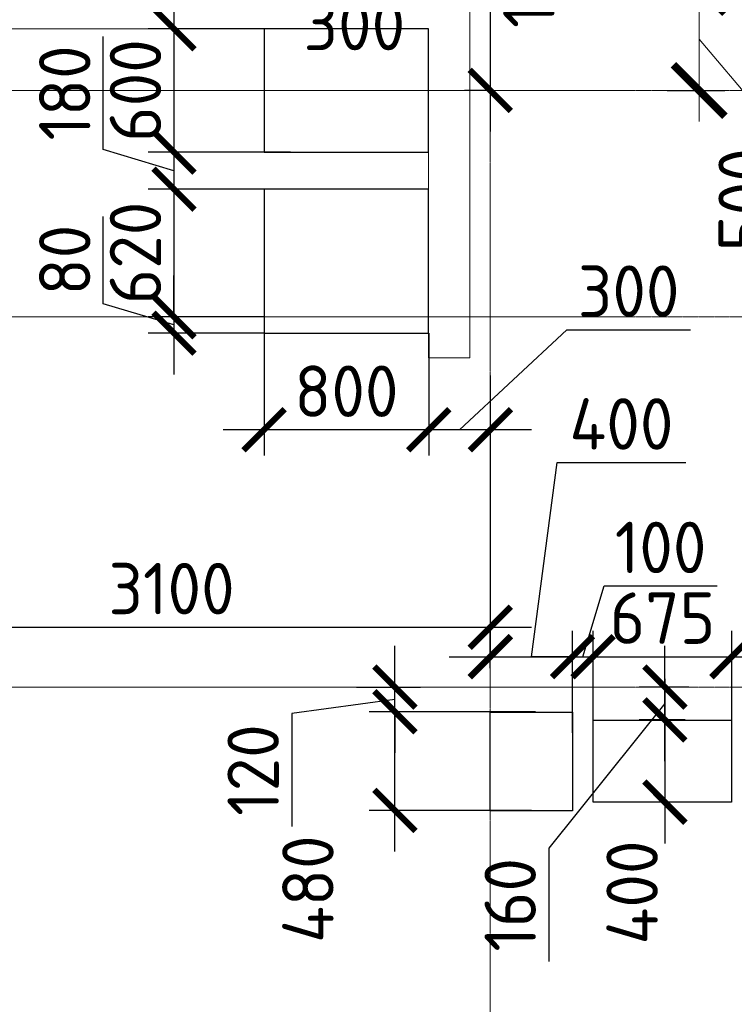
# Model space of a CAD drawing. Header units: millimetres. Extents: x -42044588 to 856694, y -806701 to 941911.
# Tile 79 of 256: x -171107 to -167631, y -379836 to -375049. Entities that reach past the tile are written whole.
import ezdxf

# ---------------------------------------------------------------- set-up
doc = ezdxf.new("R2010")
doc.units = ezdxf.units.MM
for name, pattern in [('______5', [1100, 800, -100, 100, -100]), ('DASHED', [7, 5, -2, 0]), ('осевая', [50.8, 31.75, -6.35, 6.35, -6.35])]:
    doc.linetypes.add(name, pattern=pattern)
for name, color, linetype, lineweight in [('907Сл Осевые', 1, 'Continuous', 0), ('RAZMER', 100, 'Continuous', 15), ('RAZMER @ 100', 100, 'Continuous', 15), ('Оси', 40, '______5', 18), ('Перекрытие ж_бетон', 1, 'Continuous', 30), ('РАЗМЕРЫ', 1, 'Continuous', 9), ('СТЕНЫ', 3, 'Continuous', 30)]:
    doc.layers.add(name, color=color, linetype=linetype, lineweight=lineweight)
doc.styles.add('GOST-2.304_Type-B', font='GOST_Common.ttf')
doc.styles.add('ГОСТ', font='GOST_Common.ttf')
doc.dimstyles.new('ГОСТ', dxfattribs={"dimscale": 0, "dimtxt": 2.5, "dimasz": 2.5, "dimexe": 1.25, "dimexo": 0.625, "dimtad": 1, "dimdec": 0, "dimtxsty": 'ГОСТ', "dimblk": 'ARCHTICK', "dimcen": 2.5, "dimdle": 1.5, "dimclrd": 256, "dimclre": 256, "dimclrt": 256, "dimadec": 0, "dimazin": 0, "dimtfac": 1, "dimtdec": 0, "dimtmove": 1, "dimatfit": 3, "dimfxl": 0, "dimlwd": -1, "dimarcsym": 0})
doc.dimstyles.new('СПДС', dxfattribs={"dimscale": 100, "dimtxt": 2.5, "dimasz": 2, "dimexe": 1.25, "dimexo": 0, "dimtad": 1, "dimdec": 0, "dimrnd": 5, "dimtxsty": 'GOST-2.304_Type-B', "dimblk": 'ARCHTICK', "dimcen": 2.5, "dimdle": 2, "dimclrd": 1, "dimclre": 1, "dimclrt": 1, "dimadec": 0, "dimazin": 2, "dimtfac": 0.75, "dimtdec": 0, "dimtmove": 1, "dimatfit": 3, "dimfxl": 0, "dimtolj": 1, "dimarcsym": 0})

# ---------------------------------------------------------------- blocks, each defined once
blk = doc.blocks.new('оси блок 2')
at = {"layer": 'Оси', "color": 16, "linetype": 'осевая', "lineweight": 0, "ltscale": 0.25, "transparency": 33554687}
for p, q in [((-58604.7, -322543), (-58604.7, -347914.1)), ((-89822.3, -332401.3), (-37238.5, -332401.3)), ((-89822.3, -333501.3), (-37238.5, -333501.3)), ((-89822.3, -335301.3), (-37238.5, -335301.3))]:
    blk.add_line(p, q, dxfattribs=at)
blk = doc.blocks.new('подложка стн 1-го этажа')
at = {"layer": 'СТЕНЫ', "color": 252, "linetype": 'DASHED', "lineweight": 0, "ltscale": 0.5, "true_color": 0x939598, "transparency": 33554687}
for p, q in [((35043.8, 18711.8, -200), (35043.8, 26111.8, -200)), ((34843.8, 20311.8, -200), (32243.8, 20311.8, -200)), ((34743.8, 20311.8, -200), (34743.8, 20311.8, -200)), ((34843.8, 18711.8, -200), (34843.8, 20311.8, -200)), ((35043.8, 18711.8, -200), (34843.8, 18711.8, -200)), ((35043.8, 18711.8, -200), (35043.8, 18711.8, -200))]:
    blk.add_line(p, q, dxfattribs=at)
blk = doc.blocks.new('_ArchTick')
at = {"color": 0, "linetype": 'ByBlock', "const_width": 0.15}
blk.add_lwpolyline([(-0.5, -0.5), (0.5, 0.5)], dxfattribs=at)
blk = doc.blocks.new('*D974')
at = {"layer": 'DEFPOINTS', "color": 0, "transparency": 16777216}
for p in [(-171918, -376791.1), (-168818.2, -377068.6), (-168818.2, -378002.6)]:
    blk.add_point(p, dxfattribs=at)
at = {"layer": 'РАЗМЕРЫ', "color": 1, "lineweight": -2, "transparency": 16777216}
for p, q in [((-171918, -376791.1), (-171918, -378127.6)), ((-168818.2, -377068.6), (-168818.2, -378127.6)), ((-172118, -378002.6), (-168618.2, -378002.6))]:
    blk.add_line(p, q, dxfattribs=at)
at = {"layer": 'РАЗМЕРЫ', "color": 1, "lineweight": -2, "transparency": 16777216, "xscale": 200, "yscale": 200, "zscale": 200, "rotation": 180}
blk.add_blockref('_ArchTick', (-171918, -378002.6), dxfattribs=at)
at = {"layer": 'РАЗМЕРЫ', "color": 1, "lineweight": -2, "transparency": 16777216, "xscale": 200, "yscale": 200, "zscale": 200}
blk.add_blockref('_ArchTick', (-168818.2, -378002.6), dxfattribs=at)
at = {"layer": 'РАЗМЕРЫ', "color": 1, "lineweight": 0, "transparency": 16777216, "insert": (-170368.1, -377815.1), "char_height": 250, "attachment_point": 5, "style": 'GOST-2.304_Type-B'}
blk.add_mtext('\\A1;3100', dxfattribs=at)
blk = doc.blocks.new('*D3978')
at = {"layer": 'DEFPOINTS', "color": 0, "transparency": 16777216}
for p in [(-168766.3, -374893.3), (-167802.4, -374893.3), (-168021.1, -375393.3)]:
    blk.add_point(p, dxfattribs=at)
at = {"layer": 'RAZMER', "transparency": 16777216}
for p, q in [((-167802.4, -375543.3), (-167802.4, -374743.3)), ((-167802.4, -375143.3), (-167396.1, -375623.9)), ((-167396.1, -375623.9), (-167396.1, -376223.9))]:
    blk.add_line(p, q, dxfattribs=at)
at = {"layer": 'RAZMER', "lineweight": -2, "transparency": 16777216}
for p, q in [((-168703.8, -374893.3), (-167677.4, -374893.3)), ((-167958.6, -375393.3), (-167677.4, -375393.3))]:
    blk.add_line(p, q, dxfattribs=at)
at = {"layer": 'RAZMER', "transparency": 16777216, "xscale": 250, "yscale": 250, "zscale": 250}
for p, rotation in [((-167802.4, -374893.3), 90), ((-167802.4, -375393.3), 270)]:
    blk.add_blockref('_ArchTick', p, dxfattribs=dict(at, rotation=rotation))
at = {"layer": 'RAZMER', "lineweight": 0, "transparency": 16777216, "insert": (-167583.6, -375923.9), "char_height": 250, "attachment_point": 5, "rotation": 90, "style": 'ГОСТ', "bg_fill": 3, "box_fill_scale": 1.1, "bg_fill_color": 256, "bg_fill_true_color": 13158600, "bg_fill_transparency": 0}
blk.add_mtext('500', dxfattribs=at)
blk = doc.blocks.new('*D3804')
at = {"layer": 'DEFPOINTS', "color": 0, "transparency": 16777216}
for p in [(-169282.1, -378413.3), (-168598.5, -378413.3), (-168617.9, -378893.3)]:
    blk.add_point(p, dxfattribs=at)
at = {"layer": 'РАЗМЕРЫ', "color": 1, "lineweight": -2, "transparency": 16777216}
for p, q in [((-169282.1, -379093.3), (-169282.1, -378213.3)), ((-168598.5, -378413.3), (-169407.1, -378413.3)), ((-168617.9, -378893.3), (-169407.1, -378893.3))]:
    blk.add_line(p, q, dxfattribs=at)
at = {"layer": 'РАЗМЕРЫ', "color": 1, "lineweight": -2, "transparency": 16777216, "xscale": 200, "yscale": 200, "zscale": 200}
for p, rotation in [((-169282.1, -378413.3), 90), ((-169282.1, -378893.3), 270)]:
    blk.add_blockref('_ArchTick', p, dxfattribs=dict(at, rotation=rotation))
at = {"layer": 'РАЗМЕРЫ', "color": 1, "lineweight": 0, "transparency": 16777216, "insert": (-169704.8, -379276), "char_height": 250, "attachment_point": 5, "rotation": 90, "style": 'GOST-2.304_Type-B'}
blk.add_mtext('\\A1;480', dxfattribs=at)
blk = doc.blocks.new('*D3805')
at = {"layer": 'DEFPOINTS', "color": 0, "transparency": 16777216}
for p in [(-168417.9, -378145.9), (-168817.9, -378201), (-168417.9, -378515.7)]:
    blk.add_point(p, dxfattribs=at)
at = {"layer": 'РАЗМЕРЫ', "color": 1, "lineweight": -2, "transparency": 16777216}
for p, q in [((-168617.9, -378145.9), (-168492.6, -377201.9)), ((-168492.6, -377201.9), (-167867.6, -377201.9)), ((-168817.9, -378201), (-168817.9, -378020.9)), ((-168417.9, -378515.7), (-168417.9, -378020.9)), ((-169017.9, -378145.9), (-168217.9, -378145.9))]:
    blk.add_line(p, q, dxfattribs=at)
at = {"layer": 'РАЗМЕРЫ', "color": 1, "lineweight": -2, "transparency": 16777216, "xscale": 200, "yscale": 200, "zscale": 200, "rotation": 180}
blk.add_blockref('_ArchTick', (-168817.9, -378145.9), dxfattribs=at)
at = {"layer": 'РАЗМЕРЫ', "color": 1, "lineweight": -2, "transparency": 16777216, "xscale": 200, "yscale": 200, "zscale": 200}
blk.add_blockref('_ArchTick', (-168417.9, -378145.9), dxfattribs=at)
at = {"layer": 'РАЗМЕРЫ', "color": 1, "lineweight": 0, "transparency": 16777216, "insert": (-168180.1, -377014.4), "char_height": 250, "attachment_point": 5, "style": 'GOST-2.304_Type-B'}
blk.add_mtext('\\A1;400', dxfattribs=at)
blk = doc.blocks.new('*D3831')
at = {"layer": 'DEFPOINTS', "color": 0, "transparency": 16777216}
for p in [(-169469.3, -378293.3), (-169282.1, -378293.3), (-168598.5, -378413.3)]:
    blk.add_point(p, dxfattribs=at)
at = {"layer": 'РАЗМЕРЫ', "color": 1, "lineweight": -2, "transparency": 16777216}
for p, q in [((-169282.1, -378293.3), (-169282.1, -378093.3)), ((-169469.3, -378293.3), (-169157.1, -378293.3)), ((-169282.1, -378413.3), (-169282.1, -378293.3)), ((-169282.1, -378413.3), (-169282.1, -378293.3)), ((-169282.1, -378353.3), (-169783.9, -378422.1)), ((-169783.9, -378422.1), (-169783.9, -378972.1)), ((-168598.5, -378413.3), (-169407.1, -378413.3)), ((-169282.1, -378413.3), (-169282.1, -378613.3))]:
    blk.add_line(p, q, dxfattribs=at)
at = {"layer": 'РАЗМЕРЫ', "color": 1, "lineweight": -2, "transparency": 16777216, "xscale": 200, "yscale": 200, "zscale": 200}
for p, rotation in [((-169282.1, -378293.3), 270), ((-169282.1, -378413.3), 90)]:
    blk.add_blockref('_ArchTick', p, dxfattribs=dict(at, rotation=rotation))
at = {"layer": 'РАЗМЕРЫ', "color": 1, "lineweight": 0, "transparency": 16777216, "insert": (-169971.4, -378697.1), "char_height": 250, "attachment_point": 5, "rotation": 90, "style": 'GOST-2.304_Type-B'}
blk.add_mtext('\\A1;120', dxfattribs=at)
blk = doc.blocks.new('*D3870')
at = {"layer": 'DEFPOINTS', "color": 0, "transparency": 16777216}
for p in [(-168317.8, -378145.9), (-168317.8, -378453.3), (-168417.9, -378515.7)]:
    blk.add_point(p, dxfattribs=at)
at = {"layer": 'РАЗМЕРЫ', "color": 1, "lineweight": -2, "transparency": 16777216}
for p, q in [((-168367.9, -378145.9), (-168264.7, -377802.2)), ((-168264.7, -377802.2), (-167714.7, -377802.2)), ((-168417.9, -378515.7), (-168417.9, -378020.9)), ((-168317.8, -378453.3), (-168317.8, -378020.9)), ((-168417.9, -378145.9), (-168617.9, -378145.9)), ((-168417.9, -378145.9), (-168317.8, -378145.9)), ((-168417.9, -378145.9), (-168317.8, -378145.9)), ((-168317.8, -378145.9), (-168117.8, -378145.9))]:
    blk.add_line(p, q, dxfattribs=at)
at = {"layer": 'РАЗМЕРЫ', "color": 1, "lineweight": -2, "transparency": 16777216, "xscale": 200, "yscale": 200, "zscale": 200}
blk.add_blockref('_ArchTick', (-168417.9, -378145.9), dxfattribs=at)
at = {"layer": 'РАЗМЕРЫ', "color": 1, "lineweight": -2, "transparency": 16777216, "xscale": 200, "yscale": 200, "zscale": 200, "rotation": 180}
blk.add_blockref('_ArchTick', (-168317.8, -378145.9), dxfattribs=at)
at = {"layer": 'РАЗМЕРЫ', "color": 1, "lineweight": 0, "transparency": 16777216, "insert": (-167989.7, -377614.7), "char_height": 250, "attachment_point": 5, "style": 'GOST-2.304_Type-B'}
blk.add_mtext('\\A1;100', dxfattribs=at)
blk = doc.blocks.new('*D3871')
at = {"layer": 'DEFPOINTS', "color": 0, "transparency": 16777216}
for p in [(-167642.8, -378145.9), (-168317.8, -378453.3), (-167642.8, -378453.3)]:
    blk.add_point(p, dxfattribs=at)
at = {"layer": 'РАЗМЕРЫ', "color": 1, "lineweight": -2, "transparency": 16777216}
for p, q in [((-168317.8, -378453.3), (-168317.8, -378020.9)), ((-167642.8, -378453.3), (-167642.8, -378020.9)), ((-168517.8, -378145.9), (-167442.8, -378145.9))]:
    blk.add_line(p, q, dxfattribs=at)
at = {"layer": 'РАЗМЕРЫ', "color": 1, "lineweight": -2, "transparency": 16777216, "xscale": 200, "yscale": 200, "zscale": 200, "rotation": 180}
blk.add_blockref('_ArchTick', (-168317.8, -378145.9), dxfattribs=at)
at = {"layer": 'РАЗМЕРЫ', "color": 1, "lineweight": -2, "transparency": 16777216, "xscale": 200, "yscale": 200, "zscale": 200}
blk.add_blockref('_ArchTick', (-167642.8, -378145.9), dxfattribs=at)
at = {"layer": 'РАЗМЕРЫ', "color": 1, "lineweight": 0, "transparency": 16777216, "insert": (-167980.3, -377958.4), "char_height": 250, "attachment_point": 5, "style": 'GOST-2.304_Type-B'}
blk.add_mtext('\\A1;675', dxfattribs=at)
blk = doc.blocks.new('*D3872')
at = {"layer": 'DEFPOINTS', "color": 0, "transparency": 16777216}
for p in [(-166768.1, -378145.9), (-167642.8, -378453.3), (-166768.1, -378643.3)]:
    blk.add_point(p, dxfattribs=at)
at = {"layer": 'РАЗМЕРЫ', "color": 1, "lineweight": -2, "transparency": 16777216}
for p, q in [((-167642.8, -378453.3), (-167642.8, -378020.9)), ((-166768.1, -378643.3), (-166768.1, -378020.9)), ((-167842.8, -378145.9), (-166568.1, -378145.9))]:
    blk.add_line(p, q, dxfattribs=at)
at = {"layer": 'РАЗМЕРЫ', "color": 1, "lineweight": -2, "transparency": 16777216, "xscale": 200, "yscale": 200, "zscale": 200, "rotation": 180}
blk.add_blockref('_ArchTick', (-167642.8, -378145.9), dxfattribs=at)
at = {"layer": 'РАЗМЕРЫ', "color": 1, "lineweight": -2, "transparency": 16777216, "xscale": 200, "yscale": 200, "zscale": 200}
blk.add_blockref('_ArchTick', (-166768.1, -378145.9), dxfattribs=at)
at = {"layer": 'РАЗМЕРЫ', "color": 1, "lineweight": 0, "transparency": 16777216, "insert": (-167205.4, -377958.4), "char_height": 250, "attachment_point": 5, "style": 'GOST-2.304_Type-B'}
blk.add_mtext('\\A1;875', dxfattribs=at)
blk = doc.blocks.new('*D3874')
at = {"layer": 'DEFPOINTS', "color": 0, "transparency": 16777216}
for p in [(-167877.8, -378453.3), (-167968.8, -378853.3), (-167826.2, -378853.3)]:
    blk.add_point(p, dxfattribs=at)
at = {"layer": 'РАЗМЕРЫ', "color": 1, "lineweight": -2, "transparency": 16777216}
for p, q in [((-167968.8, -378253.3), (-167968.8, -379053.3)), ((-167877.8, -378453.3), (-168093.8, -378453.3)), ((-167826.2, -378853.3), (-168093.8, -378853.3))]:
    blk.add_line(p, q, dxfattribs=at)
at = {"layer": 'РАЗМЕРЫ', "color": 1, "lineweight": -2, "transparency": 16777216, "xscale": 200, "yscale": 200, "zscale": 200}
for p, rotation in [((-167968.8, -378453.3), 90), ((-167968.8, -378853.3), 270)]:
    blk.add_blockref('_ArchTick', p, dxfattribs=dict(at, rotation=rotation))
at = {"layer": 'РАЗМЕРЫ', "color": 1, "lineweight": 0, "transparency": 16777216, "insert": (-168128.4, -379292.2), "char_height": 250, "attachment_point": 5, "rotation": 90, "style": 'GOST-2.304_Type-B'}
blk.add_mtext('\\A1;400', dxfattribs=at)
blk = doc.blocks.new('*D3967')
at = {"layer": 'DEFPOINTS', "color": 0, "transparency": 16777216}
for p in [(-167968.8, -378293.3), (-167853.2, -378293.3), (-167869.5, -378453.3)]:
    blk.add_point(p, dxfattribs=at)
at = {"layer": 'РАЗМЕРЫ', "color": 1, "lineweight": -2, "transparency": 16777216}
for p, q in [((-167968.8, -378653.3), (-167968.8, -378093.3)), ((-167853.2, -378293.3), (-168093.8, -378293.3)), ((-167968.8, -378373.3), (-168533.5, -379077.1)), ((-167869.5, -378453.3), (-168093.8, -378453.3)), ((-168533.5, -379077.1), (-168533.5, -379627.1))]:
    blk.add_line(p, q, dxfattribs=at)
at = {"layer": 'РАЗМЕРЫ', "color": 1, "lineweight": -2, "transparency": 16777216, "xscale": 200, "yscale": 200, "zscale": 200}
for p, rotation in [((-167968.8, -378293.3), 90), ((-167968.8, -378453.3), 270)]:
    blk.add_blockref('_ArchTick', p, dxfattribs=dict(at, rotation=rotation))
at = {"layer": 'РАЗМЕРЫ', "color": 1, "lineweight": 0, "transparency": 16777216, "insert": (-168721, -379352.1), "char_height": 250, "attachment_point": 5, "rotation": 90, "style": 'GOST-2.304_Type-B'}
blk.add_mtext('\\A1;160', dxfattribs=at)
blk = doc.blocks.new('*D3912')
at = {"layer": 'DEFPOINTS', "color": 0, "transparency": 16777216}
for p in [(-169917.7, -375093.3), (-170356.4, -375693.4), (-169789.5, -375693.4)]:
    blk.add_point(p, dxfattribs=at)
at = {"layer": 'РАЗМЕРЫ', "color": 1, "lineweight": -2, "transparency": 16777216}
for p, q in [((-170356.4, -374893.3), (-170356.4, -375893.4)), ((-169917.7, -375093.3), (-170481.4, -375093.3)), ((-169789.5, -375693.4), (-170481.4, -375693.4))]:
    blk.add_line(p, q, dxfattribs=at)
at = {"layer": 'РАЗМЕРЫ', "color": 1, "lineweight": -2, "transparency": 16777216, "xscale": 200, "yscale": 200, "zscale": 200}
for p, rotation in [((-170356.4, -375093.3), 90), ((-170356.4, -375693.4), 270)]:
    blk.add_blockref('_ArchTick', p, dxfattribs=dict(at, rotation=rotation))
at = {"layer": 'РАЗМЕРЫ', "color": 1, "lineweight": 0, "transparency": 16777216, "insert": (-170543.9, -375393.4), "char_height": 250, "attachment_point": 5, "rotation": 90, "style": 'GOST-2.304_Type-B'}
blk.add_mtext('\\A1;600', dxfattribs=at)
blk = doc.blocks.new('*D3913')
at = {"layer": 'DEFPOINTS', "color": 0, "transparency": 16777216}
for p in [(-169917.7, -375693.4), (-170356.4, -375873.3), (-169917.7, -375873.3)]:
    blk.add_point(p, dxfattribs=at)
at = {"layer": 'РАЗМЕРЫ', "color": 1, "lineweight": -2, "transparency": 16777216}
for p, q in [((-170700.2, -375680.2), (-170700.2, -375130.2)), ((-170356.4, -375493.4), (-170356.4, -376073.3)), ((-170356.4, -375783.4), (-170700.2, -375680.2)), ((-169917.7, -375693.4), (-170481.4, -375693.4)), ((-169917.7, -375873.3), (-170481.4, -375873.3))]:
    blk.add_line(p, q, dxfattribs=at)
at = {"layer": 'РАЗМЕРЫ', "color": 1, "lineweight": -2, "transparency": 16777216, "xscale": 200, "yscale": 200, "zscale": 200}
for p, rotation in [((-170356.4, -375693.4), 90), ((-170356.4, -375873.3), 270)]:
    blk.add_blockref('_ArchTick', p, dxfattribs=dict(at, rotation=rotation))
at = {"layer": 'РАЗМЕРЫ', "color": 1, "lineweight": 0, "transparency": 16777216, "insert": (-170887.7, -375405.2), "char_height": 250, "attachment_point": 5, "rotation": 90, "style": 'GOST-2.304_Type-B'}
blk.add_mtext('\\A1;180', dxfattribs=at)
blk = doc.blocks.new('*D3974')
at = {"layer": 'DEFPOINTS', "color": 0, "transparency": 16777216}
for p in [(-169917.7, -375873.3), (-170356.4, -376493.3), (-169917.7, -376493.3)]:
    blk.add_point(p, dxfattribs=at)
at = {"layer": 'РАЗМЕРЫ', "color": 1, "lineweight": -2, "transparency": 16777216}
for p, q in [((-170356.4, -375673.3), (-170356.4, -376693.3)), ((-169917.7, -375873.3), (-170481.4, -375873.3)), ((-169917.7, -376493.3), (-170481.4, -376493.3))]:
    blk.add_line(p, q, dxfattribs=at)
at = {"layer": 'РАЗМЕРЫ', "color": 1, "lineweight": -2, "transparency": 16777216, "xscale": 200, "yscale": 200, "zscale": 200}
for p, rotation in [((-170356.4, -375873.3), 90), ((-170356.4, -376493.3), 270)]:
    blk.add_blockref('_ArchTick', p, dxfattribs=dict(at, rotation=rotation))
at = {"layer": 'РАЗМЕРЫ', "color": 1, "lineweight": 0, "transparency": 16777216, "insert": (-170543.9, -376183.3), "char_height": 250, "attachment_point": 5, "rotation": 90, "style": 'GOST-2.304_Type-B'}
blk.add_mtext('\\A1;620', dxfattribs=at)
blk = doc.blocks.new('*D3914')
at = {"layer": 'DEFPOINTS', "color": 0, "transparency": 16777216}
for p in [(-169917.7, -376493.3), (-170356.4, -376573.3), (-169917.7, -376573.3)]:
    blk.add_point(p, dxfattribs=at)
at = {"layer": 'РАЗМЕРЫ', "color": 1, "lineweight": -2, "transparency": 16777216}
for p, q in [((-170700.2, -376430.2), (-170700.2, -376005.2)), ((-170356.4, -376493.3), (-170356.4, -376293.3)), ((-170356.4, -376533.3), (-170700.2, -376430.2)), ((-169917.7, -376493.3), (-170481.4, -376493.3)), ((-170356.4, -376493.3), (-170356.4, -376573.3)), ((-170356.4, -376493.3), (-170356.4, -376573.3)), ((-169917.7, -376573.3), (-170481.4, -376573.3)), ((-170356.4, -376573.3), (-170356.4, -376773.3))]:
    blk.add_line(p, q, dxfattribs=at)
at = {"layer": 'РАЗМЕРЫ', "color": 1, "lineweight": -2, "transparency": 16777216, "xscale": 200, "yscale": 200, "zscale": 200}
for p, rotation in [((-170356.4, -376493.3), 270), ((-170356.4, -376573.3), 90)]:
    blk.add_blockref('_ArchTick', p, dxfattribs=dict(at, rotation=rotation))
at = {"layer": 'РАЗМЕРЫ', "color": 1, "lineweight": 0, "transparency": 16777216, "insert": (-170887.7, -376217.7), "char_height": 250, "attachment_point": 5, "rotation": 90, "style": 'GOST-2.304_Type-B'}
blk.add_mtext('\\A1;80', dxfattribs=at)
blk = doc.blocks.new('*D3975')
at = {"layer": 'DEFPOINTS', "color": 0, "transparency": 16777216}
for p in [(-169117.7, -376573.3), (-168817.9, -376779), (-169117.7, -377042.7)]:
    blk.add_point(p, dxfattribs=at)
at = {"layer": 'РАЗМЕРЫ', "color": 1, "lineweight": -2, "transparency": 16777216}
for p, q in [((-168967.8, -377042.7), (-168445, -376556.4)), ((-168445, -376556.4), (-167845, -376556.4)), ((-169117.7, -376573.3), (-169117.7, -377167.7)), ((-168817.9, -376779), (-168817.9, -377167.7)), ((-168617.9, -377042.7), (-169317.7, -377042.7))]:
    blk.add_line(p, q, dxfattribs=at)
at = {"layer": 'РАЗМЕРЫ', "color": 1, "lineweight": -2, "transparency": 16777216, "xscale": 200, "yscale": 200, "zscale": 200, "rotation": 180}
blk.add_blockref('_ArchTick', (-169117.7, -377042.7), dxfattribs=at)
at = {"layer": 'РАЗМЕРЫ', "color": 1, "lineweight": -2, "transparency": 16777216, "xscale": 200, "yscale": 200, "zscale": 200}
blk.add_blockref('_ArchTick', (-168817.9, -377042.7), dxfattribs=at)
at = {"layer": 'РАЗМЕРЫ', "color": 1, "lineweight": 0, "transparency": 16777216, "insert": (-168145, -376368.9), "char_height": 250, "attachment_point": 5, "style": 'GOST-2.304_Type-B'}
blk.add_mtext('\\A1;300', dxfattribs=at)
blk = doc.blocks.new('*D3915')
at = {"layer": 'DEFPOINTS', "color": 0, "transparency": 16777216}
for p in [(-169917.7, -376573.3), (-169117.7, -376870.5), (-169917.7, -377042.7)]:
    blk.add_point(p, dxfattribs=at)
at = {"layer": 'РАЗМЕРЫ', "color": 1, "lineweight": -2, "transparency": 16777216}
for p, q in [((-169917.7, -376573.3), (-169917.7, -377167.7)), ((-169117.7, -376870.5), (-169117.7, -377167.7)), ((-168917.7, -377042.7), (-170117.7, -377042.7))]:
    blk.add_line(p, q, dxfattribs=at)
at = {"layer": 'РАЗМЕРЫ', "color": 1, "lineweight": -2, "transparency": 16777216, "xscale": 200, "yscale": 200, "zscale": 200, "rotation": 180}
blk.add_blockref('_ArchTick', (-169917.7, -377042.7), dxfattribs=at)
at = {"layer": 'РАЗМЕРЫ', "color": 1, "lineweight": -2, "transparency": 16777216, "xscale": 200, "yscale": 200, "zscale": 200}
blk.add_blockref('_ArchTick', (-169117.7, -377042.7), dxfattribs=at)
at = {"layer": 'РАЗМЕРЫ', "color": 1, "lineweight": 0, "transparency": 16777216, "insert": (-169517.7, -376855.2), "char_height": 250, "attachment_point": 5, "style": 'GOST-2.304_Type-B'}
blk.add_mtext('\\A1;800', dxfattribs=at)
blk = doc.blocks.new('блочина')
at = {"layer": 'Перекрытие ж_бетон', "color": 4}
for points in [[(130413, 60879.6), (130413, 61479.6), (129613, 61479.6), (129613, 60879.6)], [(130413, 59999.6), (130413, 60699.6), (129613, 60699.6), (129613, 59999.6)], [(131112.8, 58157.7), (131112.8, 57677.7), (130712.8, 57677.6), (130712.8, 58157.6)], [(131212.9, 57719.6), (131212.9, 58119.6), (131886.9, 58119.6), (131886.9, 57719.6)]]:
    blk.add_lwpolyline(points, close=True, dxfattribs=at)

msp = doc.modelspace()

# ---------------------------------------------------------------- block references
msp.add_blockref('подложка стн 1-го этажа', (-203961.961, -395405.133, 560))
at = {"layer": 'РАЗМЕРЫ'}
msp.add_blockref('оси блок 2', (-110213.32, -42992.017), dxfattribs=at)

# ---------------------------------------------------------------- dimensions: what is measured, and where the dimension line sits
at = {"layer": 'РАЗМЕРЫ', "lineweight": 0}
for base, p1, p2, picture, middle in [((-170356.422, -375693.364), (-169917.691, -375093.339), (-169789.475, -375693.364), '*D3912', (-170543.922, -375393.352)), ((-170356.422, -375873.339), (-169917.691, -375693.364), (-169917.691, -375873.339), '*D3913', (-170887.672, -375617.727)), ((-170356.422, -376493.339), (-169917.691, -375873.339), (-169917.691, -376493.339), '*D3974', (-170543.922, -376183.339)), ((-170356.422, -376573.339), (-169917.691, -376493.339), (-169917.691, -376573.339), '*D3914', (-170887.672, -376367.714))]:
    dim = msp.add_linear_dim(base=base, p1=p1, p2=p2, angle=90, dimstyle='СПДС', override={"dimrnd": 5}, dxfattribs=at)
    dim.commit()
    dim.dimension.update_dxf_attribs({"geometry": picture, "text_midpoint": middle})
for base, p1, p2, picture, middle in [((-169917.691, -377042.686), (-169117.691, -376870.512), (-169917.691, -376573.339), '*D3915', (-169517.691, -376855.186)), ((-168317.84, -378145.901), (-168417.896, -378515.707), (-168317.84, -378453.339), '*D3870', (-168202.243, -377614.651)), ((-167642.84, -378145.901), (-168317.84, -378453.339), (-167642.84, -378453.339), '*D3871', (-167980.34, -377958.401)), ((-166768.05, -378145.901), (-167642.84, -378453.339), (-166768.05, -378643.339), '*D3872', (-167205.445, -377958.401))]:
    dim = msp.add_linear_dim(base=base, p1=p1, p2=p2, dimstyle='СПДС', override={"dimrnd": 5}, dxfattribs=at)
    dim.commit()
    dim.dimension.update_dxf_attribs({"geometry": picture, "text_midpoint": middle})
dim = msp.add_linear_dim(base=(-168818.15, -378002.602, 360), p1=(-171918.003, -376791.102, 360), p2=(-168818.15, -377068.602, 360), dimstyle='СПДС', dxfattribs=at)
dim.commit()
dim.dimension.update_dxf_attribs({"geometry": '*D974', "text_midpoint": (-170368.077, -377815.102, 360)})
dim = msp.add_linear_dim(base=(-168417.896, -378145.901), p1=(-168817.896, -378201.049), p2=(-168417.896, -378515.707), dimstyle='СПДС', override={"dimrnd": 5}, dxfattribs=at)
dim.commit()
dim.dimension.update_dxf_attribs({"geometry": '*D3805', "text_midpoint": (-168430.056, -377201.875), "dimtype": 160})
for base, p1, p2, picture, middle in [((-169282.097, -378293.339), (-168598.456, -378413.338), (-169469.259, -378293.339), '*D3831', (-169783.914, -378484.587)), ((-167968.84, -378293.339), (-167869.486, -378453.339), (-167853.204, -378293.339), '*D3967', (-168533.516, -379139.569)), ((-169282.097, -378413.338), (-168617.894, -378893.339), (-168598.456, -378413.338), '*D3804', (-169517.335, -379276.019)), ((-167968.84, -378853.339), (-167877.817, -378453.339), (-167826.175, -378853.339), '*D3874', (-167940.9, -379292.224))]:
    dim = msp.add_linear_dim(base=base, p1=p1, p2=p2, angle=90, dimstyle='СПДС', override={"dimrnd": 5}, dxfattribs=at)
    dim.commit()
    dim.dimension.update_dxf_attribs({"geometry": picture, "text_midpoint": middle, "dimtype": 160})

# ---------------------------------------------------------------- next in the draw order: dimensions: what is measured, and where the dimension line sits
at = {"layer": 'RAZMER @ 100', "lineweight": 0}
dim = msp.add_linear_dim(base=(-167802.382, -374893.339, 720), p1=(-168021.081, -375393.339, 720), p2=(-168766.277, -374893.339, 720), angle=90, dimstyle='ГОСТ', override={"dimscale": 100, "dimtix": 0, "dimtofl": 1, "dimtmove": 1, "dimatfit": 3}, dxfattribs=at)
dim.commit()
dim.dimension.update_dxf_attribs({"geometry": '*D3978', "text_midpoint": (-167396.132, -375686.378, 720), "dimtype": 160})

# ---------------------------------------------------------------- next in the draw order: block references
msp.add_blockref('блочина', (-299531.244, -436573.303))

# ---------------------------------------------------------------- next in the draw order: dimensions: what is measured, and where the dimension line sits
at = {"layer": '907Сл Осевые'}
msp.add_linear_dim(base=(-168818.038, -375393.339), p1=(-169120.749, -374167.107), p2=(-168818.038, -375393.339), angle=90, dimstyle='СПДС', dxfattribs=at).render()
msp.add_linear_dim(base=(-168818.038, -374335.797), p1=(-169118.178, -374167.107, 360), p2=(-168818.038, -374335.797), location=(-169479.184, -375072.808), dimstyle='СПДС', dxfattribs=at).render()
at = {"layer": 'РАЗМЕРЫ', "lineweight": 0}
dim = msp.add_linear_dim(base=(-169117.691, -377042.686), p1=(-168817.896, -376778.984), p2=(-169117.691, -376573.339), dimstyle='СПДС', override={"dimrnd": 5}, dxfattribs=at)
dim.commit()
dim.dimension.update_dxf_attribs({"geometry": '*D3975', "text_midpoint": (-168382.549, -376556.405), "dimtype": 160})

doc.saveas('drawing.dxf')
